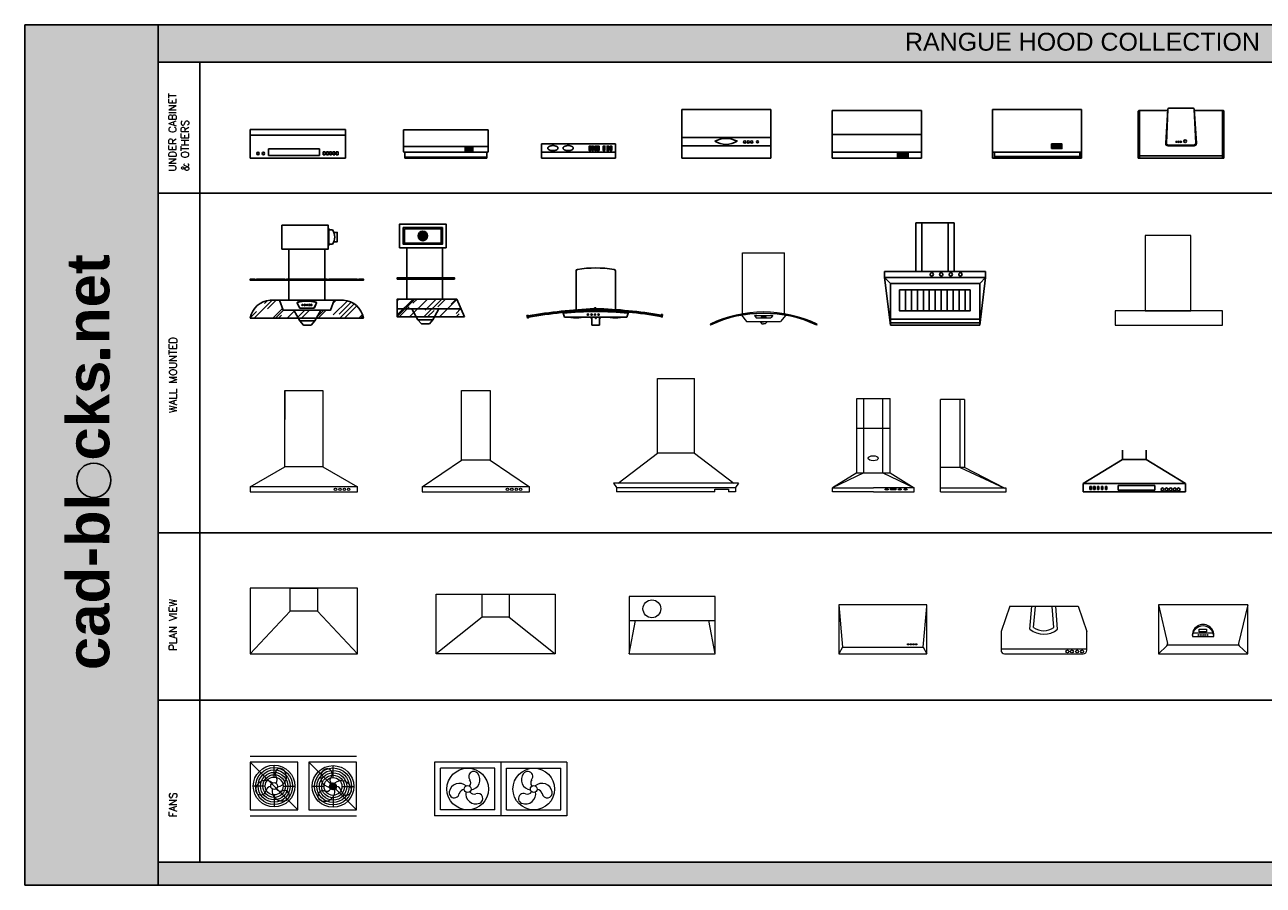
# Model space of a CAD drawing. Header units: millimetres. Extents: x 2424 to 19614, y 10629 to 17856.
# Tile 1 of 2: x 2424 to 12825, y 10629 to 17856. Entities that reach past the tile are written whole.
import ezdxf

# ---------------------------------------------------------------- set-up
doc = ezdxf.new("R2010")
doc.units = ezdxf.units.MM
doc.layers.add('www.cad-blocks.net', color=7, linetype='Continuous')
doc.styles.get("Standard").update_dxf_attribs({"font": 'arial.ttf'})

# ---------------------------------------------------------------- blocks, each defined once
blk = doc.blocks.new('A$C36E23643')
at = {"linetype": 'Continuous'}
for p, q in [((0, 242), (799, 242)), ((0, 242), (0, 0)), ((799, 242), (799, 0)), ((0, 194), (799, 194)), ((0, 0), (799, 0)), ((581, 79), (152, 79)), ((152, 79), (152, 22)), ((152, 22), (581, 22)), ((581, 22), (581, 79)), ((613, 28), (611, 55)), ((611, 55), (628, 55)), ((628, 28), (613, 28)), ((628, 55), (628, 28)), ((639, 55), (656, 55)), ((640, 28), (639, 55)), ((656, 28), (640, 28)), ((656, 55), (656, 28)), ((668, 28), (666, 55)), ((666, 55), (683, 55)), ((683, 28), (668, 28)), ((683, 55), (683, 28)), ((695, 28), (693, 55)), ((693, 55), (710, 55)), ((710, 28), (695, 28)), ((710, 55), (710, 28)), ((722, 28), (720, 55)), ((720, 55), (737, 55)), ((737, 28), (722, 28)), ((737, 55), (737, 28))]:
    blk.add_line(p, q, dxfattribs=at)
for centre in [(64, 40), (110, 40)]:
    blk.add_circle(centre, 10.2, dxfattribs=at)
blk = doc.blocks.new('A$C606A7FB1')
for p, q in [((0, 240), (0, 58)), ((710, 240), (0, 240)), ((710, 58), (710, 240)), ((8, 50), (702, 50))]:
    blk.add_line(p, q)
at = {"linetype": 'ByBlock'}
for p, q in [((0, 100), (710, 100)), ((10, 50), (10, 0)), ((10, 10), (700, 10)), ((522, 77), (537, 77)), ((542, 77), (557, 77)), ((562, 77), (577, 77)), ((700, 0), (700, 50)), ((10, 0), (700, 0))]:
    blk.add_line(p, q, dxfattribs=at)
blk.add_lwpolyline([(518, 94), (582, 94), (582, 60), (518, 60)], close=True, dxfattribs=at)
for points in [[(524, 91), (535, 91, -0.414214), (538, 88), (538, 65, -0.414214), (535, 62), (524, 62, -0.414214), (521, 65), (521, 88, -0.414214)], [(524, 90), (535, 90, -0.414214), (537, 88), (537, 65, -0.414214), (535, 63), (524, 63, -0.414214), (522, 65), (522, 88, -0.414214)], [(544, 91), (555, 91, -0.414214), (558, 88), (558, 65, -0.414214), (555, 62), (544, 62, -0.414214), (541, 65), (541, 88, -0.414214)], [(544, 90), (555, 90, -0.414214), (557, 88), (557, 65, -0.414214), (555, 63), (544, 63, -0.414214), (542, 65), (542, 88, -0.414214)], [(564, 91), (575, 91, -0.414214), (578, 88), (578, 65, -0.414214), (575, 62), (564, 62, -0.414214), (561, 65), (561, 88, -0.414214)], [(564, 90), (575, 90, -0.414214), (577, 88), (577, 65, -0.414214), (575, 63), (564, 63, -0.414214), (562, 65), (562, 88, -0.414214)]]:
    blk.add_lwpolyline(points, format="xyb", close=True, dxfattribs=at)
for centre, start, end in [((8, 58), 180, 270), ((702, 58), 270, 0)]:
    blk.add_arc(centre, 8, start, end)
blk = doc.blocks.new('A$C7E8F0CE5')
for p, q in [((0, 410), (0, 0)), ((750, 410), (0, 410)), ((750, 0), (750, 410)), ((750, 175), (0, 175)), ((750, 105), (0, 105)), ((0, 0), (750, 0))]:
    blk.add_line(p, q)
for centre, radius in [((530, 137), 9.36), ((559, 137), 9.36), ((588, 137), 9.36), ((637, 138), 8.51)]:
    blk.add_circle(centre, radius)
for centre, radius, start, end in [((373, -30), 197, 61.2838, 118.7162), ((373, 302), 185, 239.357, 300.643)]:
    blk.add_arc(centre, radius, start, end)
blk = doc.blocks.new('A$C214B6FE5')
for p, q in [((0, 400), (0, 0)), ((750, 400), (0, 400)), ((750, 0), (750, 400)), ((0, 200), (750, 200)), ((0, 50), (750, 50)), ((0, 0), (750, 0))]:
    blk.add_line(p, q)
at = {"linetype": 'ByBlock'}
for p, q in [((557, 27), (572, 27)), ((577, 27), (592, 27)), ((597, 27), (612, 27)), ((617, 27), (632, 27))]:
    blk.add_line(p, q, dxfattribs=at)
for points in [[(551, 7), (638, 7), (638, 45), (551, 45)], [(553, 9), (636, 9), (636, 43), (553, 43)]]:
    blk.add_lwpolyline(points, close=True)
for points in [[(559, 41), (570, 41, -0.414214), (573, 38), (573, 15, -0.414214), (570, 12), (559, 12, -0.414214), (556, 15), (556, 38, -0.414214)], [(559, 40), (570, 40, -0.414214), (572, 38), (572, 15, -0.414214), (570, 13), (559, 13, -0.414214), (557, 15), (557, 38, -0.414214)], [(579, 41), (590, 41, -0.414214), (593, 38), (593, 15, -0.414214), (590, 12), (579, 12, -0.414214), (576, 15), (576, 38, -0.414214)], [(579, 40), (590, 40, -0.414214), (592, 38), (592, 15, -0.414214), (590, 13), (579, 13, -0.414214), (577, 15), (577, 38, -0.414214)], [(599, 41), (610, 41, -0.414214), (613, 38), (613, 15, -0.414214), (610, 12), (599, 12, -0.414214), (596, 15), (596, 38, -0.414214)], [(599, 40), (610, 40, -0.414214), (612, 38), (612, 15, -0.414214), (610, 13), (599, 13, -0.414214), (597, 15), (597, 38, -0.414214)], [(619, 41), (630, 41, -0.414214), (633, 38), (633, 15, -0.414214), (630, 12), (619, 12, -0.414214), (616, 15), (616, 38, -0.414214)], [(619, 40), (630, 40, -0.414214), (632, 38), (632, 15, -0.414214), (630, 13), (619, 13, -0.414214), (617, 15), (617, 38, -0.414214)]]:
    blk.add_lwpolyline(points, format="xyb", close=True, dxfattribs=at)
blk = doc.blocks.new('A$C76AB4C65')
for p, q in [((0, 410), (0, 0)), ((748, 410), (0, 410)), ((748, 0), (748, 410)), ((0, 50), (748, 50)), ((15, 50), (15, 0)), ((15, 15), (733, 15)), ((733, 0), (733, 50)), ((0, 0), (748, 0))]:
    blk.add_line(p, q)
at = {"linetype": 'ByBlock'}
for p, q in [((502, 101), (517, 101)), ((522, 101), (537, 101)), ((542, 101), (557, 101)), ((562, 101), (577, 101))]:
    blk.add_line(p, q, dxfattribs=at)
for points in [[(496, 82), (583, 82), (583, 120), (496, 120)], [(498, 84), (581, 84), (581, 118), (498, 118)]]:
    blk.add_lwpolyline(points, close=True)
for points in [[(504, 115), (515, 115, -0.414214), (518, 112), (518, 89, -0.414214), (515, 86), (504, 86, -0.414214), (501, 89), (501, 112, -0.414214)], [(504, 114), (515, 114, -0.414214), (517, 112), (517, 89, -0.414214), (515, 87), (504, 87, -0.414214), (502, 89), (502, 112, -0.414214)], [(524, 115), (535, 115, -0.414214), (538, 112), (538, 89, -0.414214), (535, 86), (524, 86, -0.414214), (521, 89), (521, 112, -0.414214)], [(524, 114), (535, 114, -0.414214), (537, 112), (537, 89, -0.414214), (535, 87), (524, 87, -0.414214), (522, 89), (522, 112, -0.414214)], [(544, 115), (555, 115, -0.414214), (558, 112), (558, 89, -0.414214), (555, 86), (544, 86, -0.414214), (541, 89), (541, 112, -0.414214)], [(544, 114), (555, 114, -0.414214), (557, 112), (557, 89, -0.414214), (555, 87), (544, 87, -0.414214), (542, 89), (542, 112, -0.414214)], [(564, 115), (575, 115, -0.414214), (578, 112), (578, 89, -0.414214), (575, 86), (564, 86, -0.414214), (561, 89), (561, 112, -0.414214)], [(564, 114), (575, 114, -0.414214), (577, 112), (577, 89, -0.414214), (575, 87), (564, 87, -0.414214), (562, 89), (562, 112, -0.414214)]]:
    blk.add_lwpolyline(points, format="xyb", close=True, dxfattribs=at)
blk = doc.blocks.new('A$C77DF18DA')
for p, q in [((462, 420), (258, 420)), ((0, 395), (0, 0)), ((249, 400), (5, 400)), ((12, 400), (12, 0)), ((250, 413), (231, 126)), ((250, 413), (237, 127)), ((483, 127), (470, 413)), ((489, 126), (470, 413)), ((715, 400), (471, 400)), ((708, 0), (708, 400)), ((720, 0), (720, 395)), ((251, 105), (469, 105)), ((252, 111), (468, 111)), ((0, 20), (720, 20)), ((0, 0), (720, 0))]:
    blk.add_line(p, q)
for centre, radius in [((322, 138), 5.32), ((341, 138), 5.32), ((360, 138), 5.32), ((395, 143), 11)]:
    blk.add_circle(centre, radius)
for centre, radius, start, end in [((258, 412), 8, 90, 176.367), ((462, 412), 8, 3.633, 90), ((5, 395), 5, 90, 180), ((715, 395), 5, 0, 90), ((251, 125), 20, 176.367, 270), ((252, 126), 15, 177.567, 270), ((468, 126), 15, 270, 2.433), ((469, 125), 20, 270, 3.633)]:
    blk.add_arc(centre, radius, start, end)
blk = doc.blocks.new('A$C5C6746E5')
for p, q in [((620, 120), (0, 120)), ((0, 120), (0, 0)), ((620, 120), (620, 0)), ((620, 50), (0, 50)), ((620, 0), (0, 0))]:
    blk.add_line(p, q)
at = {"flags": 128}
for points in [[(137, 85), (137, 86), (137, 88), (137, 89), (136, 91), (135, 92), (134, 94), (133, 95), (131, 96), (129, 97), (128, 99), (126, 100), (124, 101), (121, 102), (119, 103), (116, 103), (114, 104), (111, 105), (108, 105), (106, 106), (103, 106), (100, 106), (97, 106), (94, 106), (91, 106), (88, 106), (85, 106), (82, 105), (79, 105), (77, 104), (74, 104), (72, 103), (69, 102), (67, 101), (65, 100), (63, 99), (61, 98), (59, 97), (57, 96), (56, 94), (55, 93), (54, 92), (53, 90), (52, 89), (52, 87), (52, 86), (52, 84), (52, 83), (52, 81), (53, 80), (54, 78), (55, 77), (56, 76), (57, 74), (59, 73), (61, 72), (63, 71), (65, 70), (67, 69), (69, 68), (72, 67), (74, 66), (77, 66), (79, 65), (82, 65), (85, 64), (88, 64), (91, 64), (94, 64), (97, 64), (100, 64), (103, 64), (106, 64), (108, 65), (111, 65), (114, 66), (116, 67), (119, 67), (121, 68), (124, 69), (126, 70), (128, 71), (129, 73), (131, 74), (133, 75), (134, 76), (135, 78), (136, 79), (137, 81), (137, 82), (137, 84)], [(266, 85), (266, 86), (266, 88), (265, 89), (264, 91), (263, 92), (262, 94), (261, 95), (260, 96), (258, 97), (256, 99), (254, 100), (252, 101), (250, 102), (247, 103), (245, 103), (242, 104), (240, 105), (237, 105), (234, 106), (231, 106), (228, 106), (225, 106), (222, 106), (219, 106), (216, 106), (214, 106), (211, 105), (208, 105), (205, 104), (203, 104), (200, 103), (198, 102), (195, 101), (193, 100), (191, 99), (189, 98), (187, 97), (186, 96), (185, 94), (183, 93), (182, 92), (182, 90), (181, 89), (181, 87), (180, 86), (180, 84), (181, 83), (181, 81), (182, 80), (182, 78), (183, 77), (185, 76), (186, 74), (187, 73), (189, 72), (191, 71), (193, 70), (195, 69), (198, 68), (200, 67), (203, 66), (205, 66), (208, 65), (211, 65), (214, 64), (216, 64), (219, 64), (222, 64), (225, 64), (228, 64), (231, 64), (234, 64), (237, 65), (240, 65), (242, 66), (245, 67), (247, 67), (250, 68), (252, 69), (254, 70), (256, 71), (258, 73), (260, 74), (261, 75), (262, 76), (263, 78), (264, 79), (265, 81), (266, 82), (266, 84)]]:
    blk.add_lwpolyline(points, close=True, dxfattribs=at)
for points in [[(414, 65), (400, 65), (400, 102), (414, 102)], [(435, 65), (422, 65), (422, 102), (435, 102)], [(461, 65), (447, 65), (447, 102), (461, 102)], [(482, 65), (469, 65), (469, 102), (482, 102)], [(531, 65), (517, 65), (517, 102), (531, 102)], [(564, 65), (550, 65), (550, 102), (564, 102)], [(589, 65), (576, 65), (576, 102), (589, 102)]]:
    blk.add_lwpolyline(points, close=True)
blk = doc.blocks.new('A$C63E36FB4')
at = {"ltscale": 1000}
for p, q in [((414, 133), (414, 457)), ((744, 457), (744, 133)), ((304, 110), (305, 99)), ((568, 144), (568, 122)), ((579, 144), (568, 144)), ((568, 122), (579, 122)), ((579, 122), (579, 144)), ((853, 99), (854, 110)), ((0, 81), (11, 83)), ((5, 59), (0, 81)), ((15, 61), (5, 59)), ((11, 83), (15, 61)), ((305, 99), (318, 66)), ((318, 66), (840, 66)), ((370, 64), (370, 66)), ((370, 64), (458, 64)), ((458, 66), (458, 64)), ((541, 66), (541, 59)), ((541, 59), (546, 59)), ((546, 66), (546, 0)), ((546, 0), (612, 0)), ((577, 59), (577, 66)), ((584, 59), (577, 59)), ((584, 66), (584, 59)), ((612, 0), (612, 66)), ((617, 59), (612, 59)), ((617, 66), (617, 59)), ((700, 64), (700, 66)), ((788, 64), (700, 64)), ((788, 66), (788, 64)), ((840, 66), (853, 99)), ((1125, 68), (1130, 90)), ((1136, 66), (1125, 68)), ((1130, 90), (1140, 88)), ((1140, 88), (1136, 66))]:
    blk.add_line(p, q, dxfattribs=at)
for centre in [(514, 88), (544, 88), (573, 88), (603, 88)]:
    blk.add_circle(centre, 5.66, dxfattribs=at)
for centre, radius, start, end in [((425, 457), 11, 90, 180), ((579, -517), 997, 81.1114, 98.8886), ((733, 457), 11, 0, 90), ((764, -4232), 4374, 92.5695, 99.9017), ((765, -4235), 4366, 92.5799, 99.8946), ((579, -2371), 2496, 90.2523, 96.325), ((579, -2371), 2485, 90, 96.325), ((459, -3908), 4048, 80.479, 88.2986), ((459, -3910), 4039, 80.488, 88.2915), ((579, -2371), 2496, 83.675, 90), ((579, -2371), 2485, 83.675, 90), ((414, 292), 232, 259.085, 280.915), ((545, 58), 3.83, 157.6084, 288.7068), ((580, 58), 3.83, 157.6084, 22.3916), ((613, 58), 3.83, 251.2932, 22.3916), ((744, 292), 232, 259.085, 280.915)]:
    blk.add_arc(centre, radius, start, end, dxfattribs=at)
blk = doc.blocks.new('A$C5EDC545E')
at = {"ltscale": 1000}
h = blk.add_hatch(dxfattribs=at)
h.set_pattern_fill('AR-RROOF', color=256, scale=5, angle=45, style=0)
h.set_pattern_definition([(45, (-25163.13, -12504.26), (107.7631, 287.3682), [1905, -254, 635, -127]), (45, (-25088.6, -12339.92), (-209.24, 29.6348), [381, -41.91, 762, -95.25]), (45, (-25194.56, -12383.03), (406.8056, 527.14103), [1016, -177.8, 508, -127])])
h.paths.add_polyline_path([(782, 209), (705, 209), (675, 126), (592, 126), (555, 59), (950, 59, 0.350321)])
h.paths.add_polyline_path([(592, 126), (366, 126), (403, 59), (555, 59)])
h.paths.add_polyline_path([(366, 126), (275, 126), (245, 209), (168, 209, 0.350321), (0, 59), (403, 59)])
for p, q in [((660, 799), (660, 679)), ((625, 639), (325, 639)), ((0, 382), (950, 382)), ((325, 209), (325, 377)), ((625, 209), (625, 377)), ((416, 35), (542, 35))]:
    blk.add_line(p, q, dxfattribs=at)
for points in [[(325, 387), (325, 639), (265, 639), (265, 839), (655, 839), (655, 639), (625, 639), (625, 387)], [(702, 779), (730, 779), (730, 700), (702, 700)], [(705, 209), (675, 126), (275, 126), (245, 209)], [(592, 126), (542, 35), (511, 0), (446, 0), (416, 35), (366, 126)]]:
    blk.add_lwpolyline(points, dxfattribs=at)
blk.add_lwpolyline([(655, 809), (660, 809), (660, 799), (690, 799, -0.328449), (690, 679), (660, 679), (660, 669), (655, 669)], format="xyb", dxfattribs=at)
for points in [[(289, 387, 0.811251), (305, 387), (645, 387, 0.811251), (661, 387), (896, 387, 0.811251), (912, 387), (950, 387), (950, 377), (0, 377), (0, 387), (38, 387, 0.811251), (54, 387)], [(168, 209, 0.350321), (0, 59), (950, 59, 0.350321), (782, 209)], [(416, 141), (534, 141, 0.296734), (538, 144), (557, 186, 0.394813), (554, 192, 0.149794), (396, 192, 0.394813), (393, 186), (412, 144, 0.296734)], [(416, 143), (534, 143, 0.296734), (536, 145), (555, 186, 0.379299), (553, 190, 0.149595), (397, 190, 0.379299), (395, 186), (414, 145, 0.296734)]]:
    blk.add_lwpolyline(points, format="xyb", close=True, dxfattribs=at)
for centre in [(438, 169), (460, 169), (477, 169), (496, 169), (513, 169)]:
    blk.add_ellipse(centre, major_axis=(0, -6.59), ratio=0.728813, dxfattribs=at)
blk = doc.blocks.new('A$C4D057CBC')
at = {"ltscale": 1000}
h = blk.add_hatch(dxfattribs=at)
h.set_pattern_fill('ANSI31', color=256, scale=2, style=0)
h.set_pattern_definition([(45, (-26309.847, -12504.26), (-4.490128, 4.490128), [])])
h.paths.add_polyline_path([(255, 739, 1), (175, 739, 1)])
h = blk.add_hatch(dxfattribs=at)
h.set_pattern_fill('AR-RROOF', color=256, scale=5, angle=45, style=0)
h.set_pattern_definition([(45, (-26309.85, -12504.26), (107.7631, 287.3682), [1905, -254, 635, -127]), (45, (-26235.31, -12339.92), (-209.24, 29.6348), [381, -41.91, 762, -95.25]), (45, (-26341.28, -12383.03), (406.8056, 527.14103), [1016, -177.8, 508, -127])])
h.paths.add_polyline_path([(500, 209), (0, 209), (0, 126), (536, 126)])
h.paths.add_polyline_path([(124, 126), (0, 126), (1, 59), (161, 59)])
h.paths.add_polyline_path([(350, 126), (124, 126), (161, 59), (313, 59)])
h.paths.add_polyline_path([(536, 126), (350, 126), (313, 59), (564, 59)])
for p, q in [((80, 639), (380, 639)), ((224, 679), (254, 679)), ((0, 382), (480, 382)), ((80, 209), (80, 377)), ((380, 209), (380, 377)), ((536, 126), (0, 126)), ((174, 35), (300, 35))]:
    blk.add_line(p, q, dxfattribs=at)
for points in [[(380, 387), (380, 639), (410, 639), (410, 839), (20, 839), (20, 639), (80, 639), (80, 387)], [(350, 126), (300, 35), (270, 0), (205, 0), (174, 35), (124, 126)]]:
    blk.add_lwpolyline(points, dxfattribs=at)
for points in [[(380, 809), (380, 669), (50, 669), (50, 809)], [(60, 799), (370, 799), (370, 679), (60, 679)], [(480, 377), (480, 387), (0, 387), (0, 377)], [(564, 59), (0, 59), (0, 126), (0, 209), (500, 209)]]:
    blk.add_lwpolyline(points, close=True, dxfattribs=at)
blk.add_circle((215, 739), 40, dxfattribs=at)
blk = doc.blocks.new('A$C2C4B4A80')
for p, q in [((330, 270), (330, 350)), ((530, 270), (530, 350)), ((330, 270), (0, 70)), ((330, 270), (530, 270)), ((530, 270), (860, 70)), ((0, 70), (860, 70)), ((0, 0), (0, 70)), ((57, 44), (69, 44)), ((57, 20), (57, 44)), ((69, 20), (57, 20)), ((69, 44), (69, 20)), ((88, 44), (100, 44)), ((88, 20), (88, 44)), ((100, 20), (88, 20)), ((100, 44), (100, 20)), ((121, 44), (133, 44)), ((121, 20), (121, 44)), ((133, 20), (121, 20)), ((133, 44), (133, 20)), ((153, 44), (165, 44)), ((153, 20), (153, 44)), ((165, 20), (153, 20)), ((165, 44), (165, 20)), ((187, 44), (199, 44)), ((187, 20), (187, 44)), ((199, 20), (187, 20)), ((199, 44), (199, 20)), ((293, 52), (602, 52)), ((293, 14), (293, 52)), ((602, 14), (293, 14)), ((602, 52), (602, 14)), ((860, 0), (860, 70)), ((0, 0), (860, 0))]:
    blk.add_line(p, q)
for centre in [(666, 20), (701, 20), (735, 20), (769, 20), (802, 20)]:
    blk.add_circle(centre, 12.1)
blk = doc.blocks.new('A$C2EC52A36')
at = {"lineweight": 5}
for p, q in [((290, 850), (610, 850)), ((290, 208), (290, 850)), ((290, 850), (290, 607)), ((610, 850), (610, 208)), ((610, 850), (610, 607)), ((0, 40), (290, 208)), ((610, 208), (290, 208)), ((610, 208), (900, 40)), ((900, 40), (0, 40)), ((0, 40), (0, 0)), ((900, 0), (900, 40)), ((0, 0), (900, 0))]:
    blk.add_line(p, q, dxfattribs=at)
for centre in [(716, 20), (753, 20), (790, 20), (826, 20)]:
    blk.add_circle(centre, 10.7, dxfattribs=at)
blk = doc.blocks.new('A$C41CE16C3')
at = {"lineweight": 5}
for p, q in [((330, 266), (330, 850)), ((330, 850), (570, 850)), ((570, 850), (570, 266)), ((0, 40), (330, 266)), ((570, 266), (330, 266)), ((570, 266), (900, 40)), ((0, 40), (0, 0)), ((900, 40), (0, 40)), ((900, 0), (900, 40)), ((0, 0), (900, 0))]:
    blk.add_line(p, q, dxfattribs=at)
for centre in [(716, 20), (753, 20), (790, 20), (826, 20)]:
    blk.add_circle(centre, 10.7, dxfattribs=at)
blk = doc.blocks.new('A$C7FED5E5C')
at = {"lineweight": 5}
for p, q in [((370, 325), (370, 951)), ((370, 951), (680, 951)), ((680, 325), (680, 951)), ((40, 72), (370, 325)), ((680, 325), (370, 325)), ((680, 325), (1010, 72)), ((1050, 72), (0, 72)), ((0, 72), (25, 36)), ((25, 36), (25, 0)), ((25, 36), (1025, 36)), ((1050, 72), (1025, 36)), ((1025, 36), (1025, 0)), ((852, 0), (25, 0)), ((1025, 0), (965, 0))]:
    blk.add_line(p, q, dxfattribs=at)
blk.add_lwpolyline([(852, 0), (852, 22), (965, 22), (965, 0)], dxfattribs=at)
blk = doc.blocks.new('A$C7F207689')
at = {"lineweight": 5}
for p, q in [((204, 784), (484, 784)), ((204, 160), (204, 784)), ((264, 160), (264, 784)), ((424, 160), (424, 784)), ((484, 160), (484, 784)), ((204, 533), (484, 533)), ((204, 160), (0, 32)), ((264, 160), (0, 32)), ((204, 160), (484, 160)), ((424, 160), (688, 32)), ((484, 160), (688, 32)), ((0, 0), (0, 32)), ((0, 32), (344, 32)), ((688, 32), (344, 32)), ((688, 0), (688, 32)), ((344, 0), (0, 0)), ((344, 0), (688, 0))]:
    blk.add_line(p, q, dxfattribs=at)
blk.add_lwpolyline([(489, 28), (534, 28), (534, 15), (489, 15)], close=True, dxfattribs=at)
for centre, major_axis, ratio in [((343, 281), (42.4, 0), 0.499629), ((456, 20), (14.3, 0), 0.444445), ((566, 20), (14.3, 0), 0.444445), ((615, 20), (14.3, 0), 0.444445)]:
    blk.add_ellipse(centre, major_axis=major_axis, ratio=ratio, dxfattribs=at)
blk = doc.blocks.new('A$C47431D45')
at = {"lineweight": 5}
for p, q in [((200, 774), (0, 774)), ((0, 0), (0, 774)), ((164, 204), (164, 774)), ((200, 774), (200, 204)), ((200, 204), (0, 204)), ((164, 204), (535, 29)), ((535, 29), (200, 204)), ((550, 29), (0, 29)), ((550, 0), (550, 29)), ((0, 0), (550, 0))]:
    blk.add_line(p, q, dxfattribs=at)
blk = doc.blocks.new('A$C74694381')
at = {"lineweight": 5}
for p, q in [((273, 84), (273, 608)), ((273, 608), (627, 608)), ((627, 85), (627, 608)), ((0, 9), (4, 0)), ((264, 83), (307, 31)), ((307, 31), (593, 31)), ((373, 81), (389, 61)), ((373, 81), (527, 81)), ((389, 61), (511, 61)), ((420, 27), (450, 27)), ((420, 27), (436, 11)), ((429, 70), (429, 67)), ((438, 70), (429, 70)), ((429, 67), (438, 67)), ((436, 11), (450, 11)), ((438, 67), (438, 70)), ((439, 70), (439, 67)), ((449, 70), (439, 70)), ((439, 67), (449, 67)), ((449, 67), (449, 70)), ((480, 27), (450, 27)), ((464, 11), (450, 11)), ((451, 70), (451, 67)), ((460, 70), (451, 70)), ((451, 67), (460, 67)), ((460, 67), (460, 70)), ((461, 70), (461, 67)), ((471, 70), (461, 70)), ((461, 67), (471, 67)), ((480, 27), (464, 11)), ((471, 67), (471, 70)), ((527, 81), (511, 61)), ((637, 84), (593, 31)), ((896, 0), (900, 9))]:
    blk.add_line(p, q, dxfattribs=at)
for radius in [1048, 1038]:
    blk.add_arc((450, -938), radius, 64.5792, 115.4208, dxfattribs=at)
at = {"lineweight": 9}
blk.add_arc((450, -1095), 1192, 67.8292, 112.1708, dxfattribs=at)
blk = doc.blocks.new('A$C271D2F1F')
at = {"lineweight": 5}
for p, q in [((336, 357), (0, 0)), ((564, 357), (900, 0))]:
    blk.add_line(p, q, dxfattribs=at)
for points in [[(900, 550), (0, 550), (0, 0), (900, 0)], [(336, 550), (564, 550), (564, 357), (336, 357)]]:
    blk.add_lwpolyline(points, close=True, dxfattribs=at)
blk = doc.blocks.new('A$C683E490C')
at = {"lineweight": 5}
for p, q in [((386, 307), (0, 0)), ((614, 307), (1000, 0))]:
    blk.add_line(p, q, dxfattribs=at)
for points in [[(0, 500), (1000, 500), (1000, 0), (0, 0)], [(386, 500), (614, 500), (614, 307), (386, 307)]]:
    blk.add_lwpolyline(points, close=True, dxfattribs=at)
blk = doc.blocks.new('A$C148A6BC1')
at = {"lineweight": 5}
for p, q in [((0, 0), (52, 280)), ((0, 280), (720, 280)), ((720, 0), (668, 280))]:
    blk.add_line(p, q, dxfattribs=at)
blk.add_lwpolyline([(0, 0), (720, 0), (720, 480), (0, 480)], close=True, dxfattribs=at)
blk.add_circle((190, 378), 75, dxfattribs=at)
blk = doc.blocks.new('A$C30FE0C29')
at = {"lineweight": -3}
for p, q in [((265, 749), (265, 860)), ((265, 860), (585, 860)), ((315, 450), (315, 860)), ((535, 450), (535, 860)), ((585, 450), (585, 860)), ((265, 450), (265, 749)), ((0, 400), (0, 450)), ((850, 400), (850, 450)), ((50, 350), (0, 400)), ((50, 0), (0, 400)), ((800, 350), (50, 350)), ((50, 350), (50, 0)), ((800, 0), (850, 400)), ((800, 350), (850, 400)), ((800, 0), (800, 350)), ((127, 119), (127, 296)), ((177, 119), (177, 296)), ((227, 119), (227, 296)), ((277, 119), (277, 296)), ((327, 119), (327, 296)), ((377, 119), (377, 296)), ((427, 119), (427, 296)), ((477, 119), (477, 296)), ((527, 119), (527, 296)), ((577, 119), (577, 296)), ((627, 119), (627, 296)), ((677, 119), (677, 296)), ((50, 50), (800, 50))]:
    blk.add_line(p, q, dxfattribs=at)
blk.add_line((0, 450), (850, 450))
for points in [[(0, 400), (850, 400)], [(800, 20), (50, 20)], [(800, 0), (50, 0)]]:
    blk.add_lwpolyline(points, dxfattribs=at)
blk.add_lwpolyline([(127, 296), (719, 296), (719, 119), (127, 119)], close=True, dxfattribs=at)
for centre in [(398, 426), (477, 426), (557, 426), (638, 426)]:
    blk.add_circle(centre, 13.8, dxfattribs=at)
blk = doc.blocks.new('A$C1B6832E8')
at = {"lineweight": 5}
for p, q in [((252, 752), (252, 121)), ((634, 752), (252, 752)), ((634, 121), (634, 752)), ((0, 121), (0, 0)), ((900, 121), (0, 121)), ((252, 121), (634, 121)), ((900, 0), (900, 121)), ((0, 0), (900, 0))]:
    blk.add_line(p, q, dxfattribs=at)
blk = doc.blocks.new('A$C3C606D9F')
at = {"lineweight": 5}
for p, q in [((0, 410), (0, 0)), ((740, 410), (0, 410)), ((0, 410), (32, 56)), ((708, 56), (740, 398)), ((740, 0), (740, 410)), ((32, 56), (0, 0)), ((32, 56), (708, 56)), ((577, 75), (577, 85)), ((577, 85), (588, 85)), ((588, 75), (577, 75)), ((588, 85), (588, 75)), ((599, 75), (599, 85)), ((599, 85), (610, 85)), ((610, 75), (599, 75)), ((610, 85), (610, 75)), ((623, 75), (623, 85)), ((623, 85), (635, 85)), ((635, 75), (623, 75)), ((635, 85), (635, 75)), ((645, 75), (645, 85)), ((645, 85), (657, 85)), ((657, 75), (645, 75)), ((657, 85), (657, 75)), ((708, 56), (740, 0)), ((0, 0), (740, 0))]:
    blk.add_line(p, q, dxfattribs=at)
blk = doc.blocks.new('A$C11B6693B')
at = {"lineweight": 5}
for p, q in [((73, 400), (647, 400)), ((243, 207), (260, 400)), ((274, 221), (290, 397)), ((443, 221), (430, 398)), ((474, 207), (460, 400)), ((0, 42), (720, 42))]:
    blk.add_line(p, q, dxfattribs=at)
blk.add_lwpolyline([(73, 400), (0, 187), (0, 30, 0.414214), (30, 0), (690, 0, 0.414214), (720, 30), (720, 187)], format="xyb", dxfattribs=at)
blk.add_lwpolyline([(647, 400), (720, 187)], dxfattribs=at)
for centre in [(558, 20), (596, 20), (640, 20), (681, 20)]:
    blk.add_circle(centre, 12.1, dxfattribs=at)
for radius, start, end in [(148, 234.9491, 304.7463), (178, 229.1769, 310.4411)]:
    blk.add_arc((359, 342), radius, start, end, dxfattribs=at)
blk = doc.blocks.new('A$C0FB259EA')
at = {"lineweight": 5}
for p, q in [((750, 410), (0, 410)), ((0, 410), (77, 87)), ((0, 410), (0, 0)), ((750, 410), (673, 87)), ((750, 0), (750, 410)), ((285, 145), (465, 145)), ((291, 175), (459, 175)), ((343, 184), (343, 208)), ((343, 208), (404, 208)), ((404, 184), (343, 184)), ((404, 208), (404, 184)), ((72, 67), (0, 0)), ((77, 76), (673, 76)), ((285, 76), (465, 76)), ((678, 67), (750, 0)), ((0, 0), (750, 0))]:
    blk.add_line(p, q, dxfattribs=at)
for centre in [(336, 158), (356, 158), (375, 158), (393, 158), (412, 158)]:
    blk.add_circle(centre, 3.32, dxfattribs=at)
for centre, radius, start, end in [((375, 156), 90.7, 352.8787, 187.1213), ((375, 144), 90, 0.7072, 179.2928), ((58, 82), 20, 313.3175, 13.4478), ((692, 82), 20, 166.5522, 226.6825)]:
    blk.add_arc(centre, radius, start, end, dxfattribs=at)
blk = doc.blocks.new('A$C6384139F')
at = {"lineweight": 5}
for p, q in [((0, 500), (892, 500)), ((0, 450), (0, 50)), ((400, 450), (0, 450)), ((400, 50), (0, 450)), ((200, 325), (200, 425)), ((400, 50), (400, 450)), ((492, 450), (492, 50)), ((892, 450), (492, 450)), ((892, 50), (492, 450)), ((695, 322), (695, 422)), ((892, 50), (892, 450)), ((125, 250), (25, 250)), ((275, 250), (375, 250)), ((620, 247), (520, 247)), ((666, 242), (700, 276)), ((666, 246), (696, 276)), ((666, 251), (691, 276)), ((666, 246), (696, 276)), ((667, 239), (704, 275)), ((668, 257), (685, 275)), ((669, 236), (707, 274)), ((670, 233), (710, 272)), ((672, 230), (712, 270)), ((672, 230), (712, 270)), ((674, 228), (715, 268)), ((676, 225), (717, 266)), ((679, 223), (719, 263)), ((682, 222), (721, 261)), ((685, 220), (722, 257)), ((685, 220), (722, 257)), ((688, 219), (723, 254)), ((692, 219), (724, 250)), ((697, 219), (724, 246)), ((702, 220), (723, 240)), ((710, 223), (719, 233)), ((710, 223), (719, 233)), ((770, 247), (870, 247)), ((200, 175), (200, 75)), ((695, 172), (695, 72)), ((0, 50), (400, 50)), ((492, 50), (892, 50)), ((0, 0), (892, 0))]:
    blk.add_line(p, q, dxfattribs=at)
for centre, radius in [((200, 250), 175), ((695, 247), 175), ((695, 247), 175), ((200, 250), 155), ((200, 250), 135), ((200, 250), 115), ((200, 250), 95), ((200, 250), 75), ((695, 247), 155), ((695, 247), 135), ((695, 247), 115), ((695, 247), 95), ((695, 247), 95), ((695, 247), 75), ((200, 250), 28.8), ((200, 250), 28.8), ((200, 250), 28.8), ((695, 247), 28.8), ((695, 247), 28.8), ((695, 247), 28.8)]:
    blk.add_circle(centre, radius, dxfattribs=at)
for centre, radius, start, end in [((251, 355), 43.2, 38.2268, 218.2268), ((183, 302), 43.2, 320.1144, 38.2268), ((217, 328), 86.4, 277.0535, 38.2268), ((678, 325), 86.4, 141.7732, 262.9465), ((644, 352), 43.2, 321.7732, 141.7732), ((712, 299), 43.2, 141.7732, 219.8856), ((88, 219), 43.2, 169.6162, 349.6162), ((130, 211), 86.4, 48.4428, 169.6162), ((173, 203), 43.2, 91.5038, 169.6162), ((269, 211), 86.4, 169.8426, 291.016), ((254, 251), 43.2, 212.9036, 291.016), ((285, 170), 43.2, 291.016, 111.016), ((610, 168), 43.2, 68.984, 248.984), ((625, 208), 86.4, 248.984, 10.1574), ((640, 249), 43.2, 248.984, 327.0964), ((765, 209), 86.4, 10.3838, 131.5572), ((721, 202), 43.2, 10.3838, 88.4962), ((807, 217), 43.2, 190.3838, 10.3838)]:
    blk.add_arc(centre, radius, start, end, dxfattribs=at)
blk = doc.blocks.new('A$C21175B83')
at = {"lineweight": 5}
for p, q in [((1110, 450), (0, 450)), ((0, 450), (0, 0)), ((555, 450), (555, 0)), ((1110, 450), (1110, 0)), ((505, 400), (50, 400)), ((50, 50), (50, 400)), ((505, 50), (505, 400)), ((605, 400), (1060, 400)), ((605, 50), (605, 400)), ((1060, 50), (1060, 400)), ((1110, 0), (0, 0)), ((505, 50), (50, 50)), ((605, 50), (1060, 50))]:
    blk.add_line(p, q, dxfattribs=at)
for centre, radius in [((278, 225), 175), ((833, 225), 175), ((278, 225), 28.8), ((278, 225), 28.8), ((278, 225), 28.8), ((833, 225), 28.8), ((833, 225), 28.8), ((833, 225), 28.8)]:
    blk.add_circle(centre, radius, dxfattribs=at)
for centre, radius, start, end in [((329, 330), 43.2, 38.2268, 218.2268), ((295, 303), 86.4, 277.0535, 38.2268), ((815, 303), 86.4, 141.7732, 262.9465), ((781, 330), 43.2, 321.7732, 141.7732), ((208, 186), 86.4, 48.4428, 169.6162), ((250, 178), 43.2, 91.5038, 169.6162), ((260, 277), 43.2, 320.1144, 38.2268), ((850, 277), 43.2, 141.7732, 219.8856), ((902, 186), 86.4, 10.3838, 131.5572), ((860, 178), 43.2, 10.3838, 88.4962), ((165, 194), 43.2, 169.6162, 349.6162), ((347, 186), 86.4, 169.8426, 291.016), ((332, 226), 43.2, 212.9036, 291.016), ((362, 145), 43.2, 291.016, 111.016), ((748, 145), 43.2, 68.984, 248.984), ((763, 186), 86.4, 248.984, 10.1574), ((778, 226), 43.2, 248.984, 327.0964), ((945, 194), 43.2, 190.3838, 10.3838)]:
    blk.add_arc(centre, radius, start, end, dxfattribs=at)
blk = doc.blocks.new('FORMAT')
at = {"layer": 'www.cad-blocks.net', "true_color": 0x444444}
blk.add_hatch(color=250, dxfattribs=at).paths.add_polyline_path([(3543, 17856), (2424, 17856), (2424, 10629), (3543, 10629)])
at = {"layer": 'www.cad-blocks.net', "true_color": 0x546d8e}
h = blk.add_hatch(color=155, dxfattribs=at)
h.set_gradient(color1=(68, 68, 68), color2=(84, 109, 142), tint=1)
h.paths.add_polyline_path([(3543, 17856), (3543, 17542), (19614, 17542), (19614, 17856)])
for points in [[(3064, 15127), (3064, 15057), (3135, 15057), (3135, 15127)], [(2860, 14031, 1), (3148, 14031, 1)]]:
    blk.add_hatch(color=155, dxfattribs=at).paths.add_polyline_path(points)
h = blk.add_hatch(color=155, dxfattribs=at)
h.set_gradient(color1=(68, 68, 68), color2=(84, 109, 142), tint=1)
h.paths.add_polyline_path([(3543, 10823), (3543, 10629), (19614, 10629), (19614, 10823)])
at = {"layer": 'www.cad-blocks.net', "color": 250, "true_color": 0x444444}
for p, q in [((2424, 17856), (3543, 17856)), ((2424, 17856), (2424, 10629)), ((3543, 17856), (3543, 10629)), ((2424, 10629), (3543, 10629))]:
    blk.add_line(p, q, dxfattribs=at)
at = {"layer": 'www.cad-blocks.net'}
blk.add_line((3543, 17856), (3543, 10629), dxfattribs=at)
at = {"layer": 'www.cad-blocks.net', "color": 155, "true_color": 0x546d8e}
for p, q in [((3543, 17856), (19614, 17856)), ((3543, 17542), (19614, 17542)), ((3543, 17542), (19614, 17542)), ((3543, 17542), (3543, 10823)), ((3543, 17542), (19614, 17542)), ((3893, 17542), (3893, 10823)), ((3543, 16443), (19614, 16443)), ((3543, 13590), (19614, 13590)), ((3543, 12184), (19614, 12184)), ((3543, 10823), (19614, 10823)), ((3543, 10823), (19614, 10823)), ((3543, 10823), (19614, 10823)), ((3543, 10629), (19614, 10629))]:
    blk.add_line(p, q, dxfattribs=at)
blk.add_lwpolyline([(3064, 15057), (3064, 15127), (3135, 15127), (3135, 15057)], close=True, dxfattribs=at)
blk.add_circle((3004, 14031), 144, dxfattribs=at)
at = {"layer": 'www.cad-blocks.net', "insert": (9817, 17789), "char_height": 150, "attachment_point": 1}
blk.add_mtext_dynamic_manual_height_columns('{\\C255;\\c16777215;RANGUE HOOD COLLECTION}', width=25984.47, gutter_width=12.5, heights=[0], dxfattribs=at)
at = {"layer": 'www.cad-blocks.net', "color": 155, "true_color": 0x546d8e, "char_height": 62.5, "attachment_point": 1, "rotation": 90}
for s, width, insert in [('{\\Fsimplex|c0;UNDER CABINET & OTHERS}', 770.32, (3634, 16624)), ('{\\Fsimplex|c0;WALL MOUNTED}', 5331.34, (3638, 14597)), ('{\\Fsimplex|c0;PLAN VIEW}', 5331.34, (3638, 12599)), ('{\\Fsimplex|c0;FANS}', 5331.34, (3638, 11200))]:
    blk.add_mtext_dynamic_manual_height_columns(s, width=width, gutter_width=12.5, heights=[0], dxfattribs=dict(at, insert=insert))
at = {"layer": 'www.cad-blocks.net', "insert": (2774, 12436), "char_height": 360, "attachment_point": 1, "rotation": 90}
blk.add_mtext_dynamic_manual_height_columns('{\\fArial|b1|i0|c0|p34;\\C255;\\c16777215;cad-bl  cks net}', width=33614.95, gutter_width=12.5, heights=[0], dxfattribs=at)

msp = doc.modelspace()

# ---------------------------------------------------------------- block references
for name, p in [('A$C7E8F0CE5', (7941, 16735)), ('A$C214B6FE5', (9204, 16735)), ('A$C76AB4C65', (10552, 16735)), ('A$C77DF18DA', (11775, 16735)), ('A$C36E23643', (4318, 16735)), ('A$C606A7FB1', (5606, 16735)), ('A$C5C6746E5', (6765, 16735)), ('A$C5EDC545E', (4318, 15334)), ('A$C4D057CBC', (5552, 15344)), ('A$C30FE0C29', (9644, 15334)), ('A$C1B6832E8', (11582, 15334)), ('A$C74694381', (8179, 15334)), ('A$C63E36FB4', (6640, 15334)), ('A$C7FED5E5C', (7368, 13934)), ('A$C2EC52A36', (4318, 13934)), ('A$C41CE16C3', (5762, 13934)), ('A$C7F207689', (9207, 13934)), ('A$C47431D45', (10116, 13934)), ('A$C2C4B4A80', (11313, 13934)), ('A$C271D2F1F', (4318, 12573)), ('A$C683E490C', (5879, 12573)), ('A$C148A6BC1', (7501, 12573)), ('A$C3C606D9F', (9260, 12573)), ('A$C11B6693B', (10623, 12573)), ('A$C0FB259EA', (11945, 12573)), ('A$C6384139F', (4318, 11212)), ('A$C21175B83', (5866, 11212))]:
    msp.add_blockref(name, p)
at = {"layer": 'www.cad-blocks.net'}
msp.add_blockref('FORMAT', (0, 0), dxfattribs=at)

doc.saveas('drawing.dxf')
